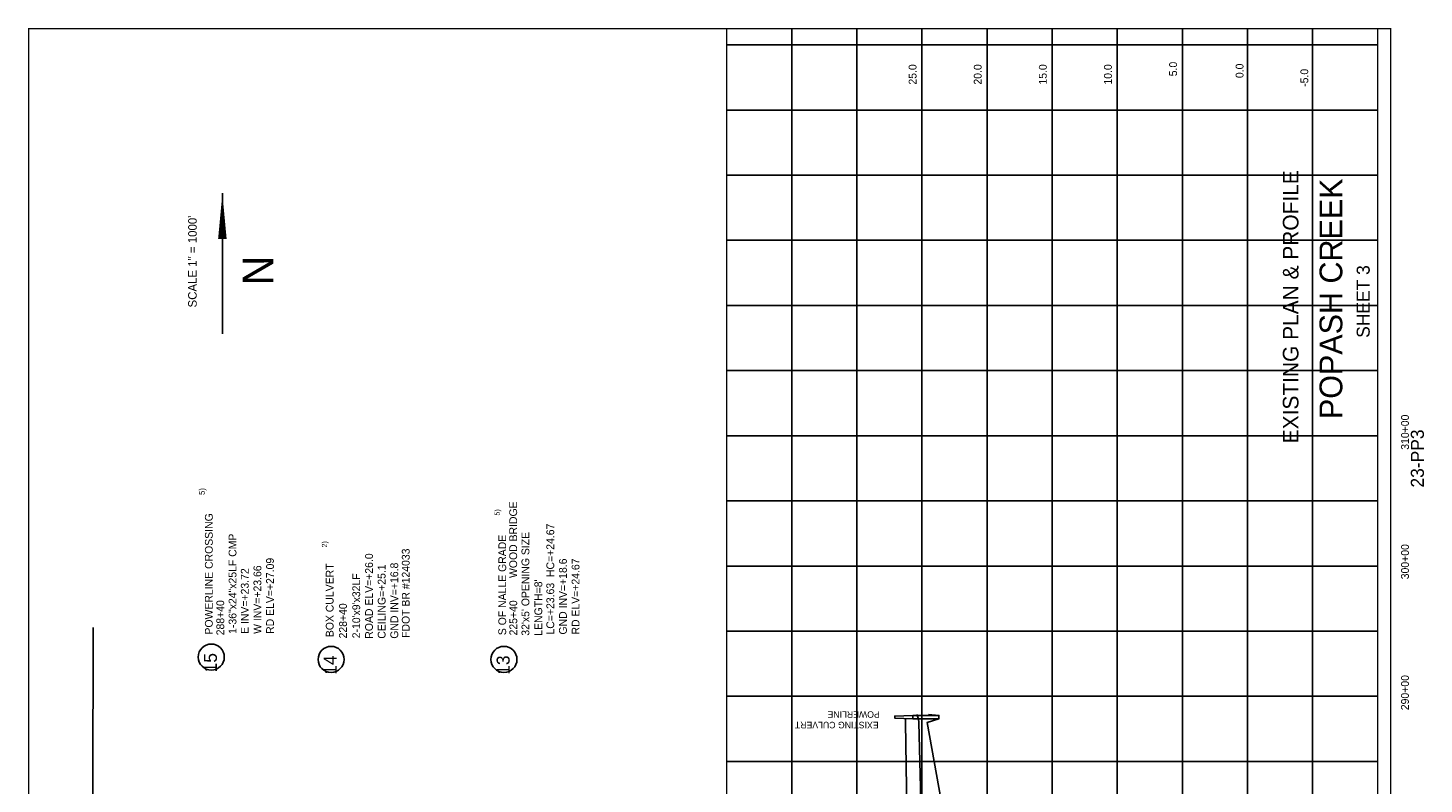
# Model space of a CAD drawing. Extents: x 232925 to 243646, y 877492 to 893502.
# Tile 2 of 2: x 232925 to 243646, y 887698 to 893502. Entities that reach past the tile are written whole.
import ezdxf
from ezdxf.enums import TextEntityAlignment as Align

# ---------------------------------------------------------------- set-up
doc = ezdxf.new("R2010")
doc.units = 0
doc.header["$LTSCALE"] = 800
doc.linetypes.add('DASHED', pattern=[0])
for name, color, linetype in [('BORDER', 1, 'CONTINUOUS'), ('EXISTING', 7, 'CONTINUOUS'), ('GRID', 2, 'CONTINUOUS'), ('STRUCTTEXT', 7, 'CONTINUOUS'), ('TEXT', 7, 'CONTINUOUS'), ('WSHEDS', 3, 'CONTINUOUS')]:
    doc.layers.add(name, color=color, linetype=linetype)

msp = doc.modelspace()

# ---------------------------------------------------------------- linework, layer by layer
at = {"layer": 'BORDER', "color": 0, "const_width": 10}
msp.add_lwpolyline([(243390, 877497), (243390, 893497), (232930, 893497), (232930, 877497)], close=True, dxfattribs=at)
for points in [[(238290, 877497), (238290, 893497)], [(243290, 877497), (243290, 893497)]]:
    msp.add_lwpolyline(points, dxfattribs=at)
at = {"layer": 'EXISTING', "color": 0}
for points in [[(239720, 888200), (239581, 888205), (239581, 888220), (239720, 888225)], [(239752, 888232), (239752, 888225), (239764, 888200), (239765, 888172), (239791, 887172), (239891, 885872), (239982, 884872), (240046, 883472), (240091, 882242), (240091, 882228), (240091, 882196), (240091, 882142), (240094, 881922), (240094, 881918), (240095, 881910), (240097, 881872), (240121, 881372), (240247, 880382)], [(239959, 880382), (239894, 881372), (239860, 881872), (239858, 881910), (239857, 881918), (239857, 881922), (239850, 882142), (239849, 882196), (239849, 882228), (239847, 882242), (239797, 883472), (239725, 884872), (239699, 885872), (239680, 887172), (239664, 888172), (239663, 888200), (239663, 888202)]]:
    msp.add_lwpolyline(points, dxfattribs=at)
msp.add_lwpolyline([(239920, 888200), (239720, 888200), (239720, 888225), (239920, 888225)], close=True, dxfattribs=at)
at = {"layer": 'EXISTING', "color": 0, "linetype": 'DASHED'}
msp.add_lwpolyline([(240463, 880382), (240440, 881372), (240430, 881872), (240430, 881910), (240430, 881918), (240520, 881922), (240620, 882142), (240680, 882196), (240680, 882228), (240490, 882242), (240320, 883472), (240260, 884872), (240230, 885872), (240010, 887172), (239830, 888172), (239920, 888200), (239920, 888225), (239840, 888232)], dxfattribs=at)
at = {"layer": 'EXISTING', "color": 0}
for centre in [(234333, 888673), (236580, 888655)]:
    msp.add_circle(centre, 100, dxfattribs=at)
at = {"layer": 'GRID', "color": 0}
for points in [[(238790, 877497), (238790, 893497)], [(239290, 877497), (239290, 893497)], [(239790, 877497), (239790, 893497)], [(240290, 877497), (240290, 893497)], [(240790, 877497), (240790, 893497)], [(241290, 877497), (241290, 893497)], [(241790, 877497), (241790, 893497)], [(242290, 877497), (242290, 893497)], [(242790, 877497), (242790, 893497)], [(243290, 893372), (238290, 893372)], [(243290, 892872), (238290, 892872)], [(243290, 892372), (238290, 892372)], [(243290, 891872), (238290, 891872)], [(243290, 891372), (238290, 891372)], [(243290, 890872), (238290, 890872)], [(243290, 890372), (238290, 890372)], [(243290, 889872), (238290, 889872)], [(243290, 889372), (238290, 889372)], [(243290, 888872), (238290, 888872)], [(243290, 888372), (238290, 888372)], [(243290, 887872), (238290, 887872)]]:
    msp.add_lwpolyline(points, dxfattribs=at)
at = {"layer": 'STRUCTTEXT', "color": 0}
msp.add_circle((235253, 888655), 100, dxfattribs=at)
at = {"layer": 'TEXT', "color": 0}
msp.add_line((234418, 892234), (234418, 891155), dxfattribs=at)
msp.add_lwpolyline([(234418, 892234, 0, 65.7, 0), (234418, 891882, 65.7, 65.7, 0)], format="xyseb", dxfattribs=at)
at = {"layer": 'WSHEDS', "color": 0}
msp.add_lwpolyline([(233425, 888901), (233416, 883887), (234111, 883879), (234064, 877547)], dxfattribs=at)

# ---------------------------------------------------------------- texts
at = {"layer": 'EXISTING', "color": 0}
for s, height, p in [('EXISTING PLAN & PROFILE', 120, (242681, 891362)), ('23-PP3', 100, (243644, 890197))]:
    msp.add_text(s, height=height, rotation=90, dxfattribs=at).set_placement(p, align=Align.CENTER)
for s, height, rotation, p in [('5)', 45, 90, (234283, 889917)), ('WOOD BRIDGE', 59.94, 90, (236681, 889280)), ('POWERLINE CROSSING', 59.94, 90, (234344, 888846)), ('5)', 40, 90, (236548, 889759)), ('1-36"x24"x25LF CMP', 59.94, 90, (234526, 888851)), ("32'x5' OPENING SIZE", 59.94, 90, (236775, 888837)), ('LC=+23.63  HC=+24.67', 59.94, 90, (236966, 888846)), ('S OF NALLE GRADE', 59.94, 90, (236597, 888841)), ('RD ELV=+27.09', 59.94, 90, (234814, 888851)), ('GND INV=+18.6', 59.94, 90, (237063, 888846)), ('RD ELV=+24.67', 59.94, 90, (237160, 888846)), ('E INV=+23.72', 59.94, 90, (234620, 888851)), ('W INV=+23.66', 59.94, 90, (234717, 888851)), ("LENGTH=8'", 59.9, 90, (236874, 888837)), ('288+40', 59.9, 90, (234432, 888840)), ('225+40', 59.9, 90, (236682, 888839)), ('15', 100, 90, (234376, 888555)), ('13', 100, 90, (236624, 888537)), ('POWERLINE', 50, 180, (239466, 888257)), ('EXISTING CULVERT', 50, 180, (239457, 888176))]:
    msp.add_text(s, height=height, rotation=rotation, dxfattribs=at).set_placement(p)
at = {"layer": 'STRUCTTEXT', "color": 0}
for s, height, p in [('2)', 40, (235222, 889514)), ('ROAD ELV=+26.0', 59.94, (235574, 888814)), ('FDOT BR #124033', 59.94, (235856, 888820)), ('BOX CULVERT', 59.94, (235272, 888826)), ("2-10'x9'x32LF", 59.94, (235476, 888817)), ('CEILING=+25.1', 59.94, (235671, 888814)), ('GND INV=+16.8', 59.94, (235768, 888814)), ('228+40', 59.9, (235374, 888816)), ('14', 100, (235296, 888537))]:
    msp.add_text(s, height=height, rotation=90, dxfattribs=at).set_placement(p)
at = {"layer": 'TEXT', "color": 0}
for s, p in [('25.0', (239748, 893067)), ('20.0', (240248, 893067)), ('15.0', (240748, 893067)), ('10.0', (241248, 893067)), ('5.0', (241748, 893131)), ('0.0', (242259, 893117)), ('-5.0', (242756, 893050))]:
    msp.add_text(s, height=60, rotation=90, dxfattribs=at).set_placement(p)
for s, height, p in [('POPASH CREEK', 175, (243018, 891423)), ('SCALE 1" = 1000\'', 65.73, (234221, 891709)), ('N', 235, (234809, 891640)), ('SHEET 3', 100, (243228, 891402)), ('310+00', 60, (243529, 890399)), ('300+00', 60, (243529, 889405)), ('290+00', 60, (243529, 888400))]:
    msp.add_text(s, height=height, rotation=90, dxfattribs=at).set_placement(p, align=Align.CENTER)

doc.saveas('drawing.dxf')
